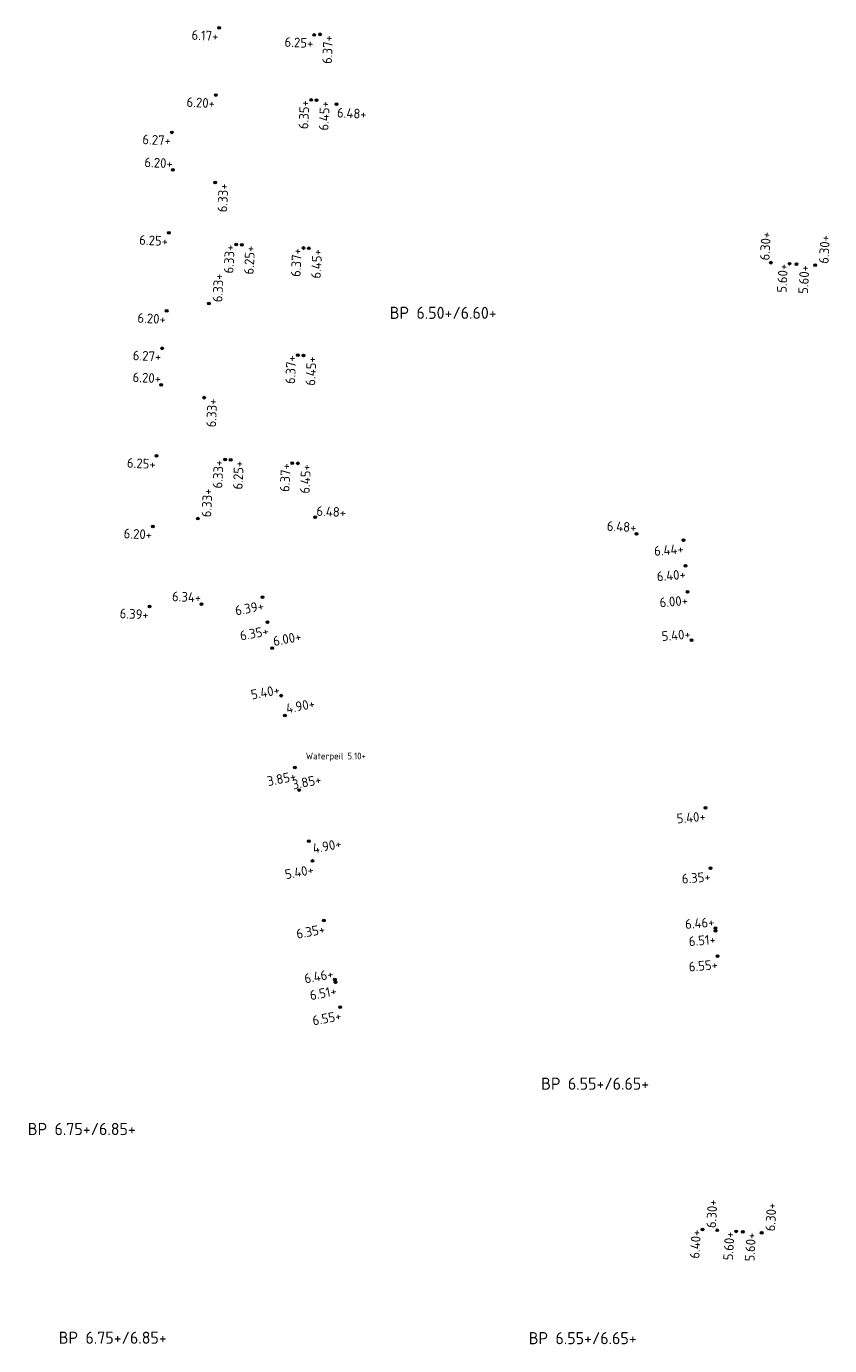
# Model space of a CAD drawing. Extents: x 168267 to 168723, y 448732 to 449595.
# Tile 32 of 32: x 168638 to 168697, y 449467 to 449565. Entities that reach past the tile are written whole.
import ezdxf
from ezdxf.enums import TextEntityAlignment as Align

# ---------------------------------------------------------------- set-up
doc = ezdxf.new("R2010")
doc.units = 0
doc.header["$MEASUREMENT"] = 0
for name, color, linetype, lineweight in [('N-PV-OG-SP_PEIL_0200_BOUWPEIL-T', 30, 'Continuous', 0), ('N-PV-OG-SP_PEIL_0500_KAVELPEIL-S', 140, 'Continuous', 0), ('N-PV-OG-SP_PEIL_0500_WEGPEIL-S', 210, 'Continuous', 0), ('N-PV-OG-SP_PEIL_BOUWPEIL-S', 30, 'Continuous', 0)]:
    doc.layers.add(name, color=color, linetype=linetype, lineweight=lineweight)
doc.styles.add('NLCS-ISO', font='NLCS-ISO.ttf')
doc.styles.add('NLCS-ISO-M200-T25', font='NLCS-ISO.ttf', dxfattribs={"height": 0.5})

# ---------------------------------------------------------------- blocks, each defined once
blk = doc.blocks.new('*U15')
h = blk.add_hatch(color=256)
h.dxf.hatch_style = 1
edge = h.paths.add_edge_path()
edge.add_arc((0, 0), 0.25, 0, 360)
blk.add_circle((0, 0), 0.25)
at = {"ltscale": 0.1, "style": 'NLCS-ISO'}
blk.add_attdef('NAP', text='', height=1.8, dxfattribs=at).set_placement((4.41, -0.25), align=Align.BOTTOM_RIGHT)
blk = doc.blocks.new('SOG-PEIL_HD-SO')
h = blk.add_hatch(color=256)
h.dxf.hatch_style = 1
edge = h.paths.add_edge_path()
edge.add_arc((0, 0), 0.25, 0, 360)
blk.add_circle((0, 0), 0.25)
at = {"ltscale": 0.1, "style": 'NLCS-ISO'}
blk.add_attdef('NAP', text='', height=1.8, dxfattribs=at).set_placement((-0.09, -0.25), align=Align.BOTTOM_RIGHT)
blk = doc.blocks.new('*U3')
h = blk.add_hatch(color=256)
h.dxf.hatch_style = 1
edge = h.paths.add_edge_path()
edge.add_arc((0, 0), 0.25, 0, 360)
blk.add_circle((0, 0), 0.25)
at = {"ltscale": 0.1, "style": 'NLCS-ISO'}
blk.add_attdef('NAP', text='', height=1.8, dxfattribs=at).set_placement((-0.09, -2.99), align=Align.BOTTOM_RIGHT)
blk = doc.blocks.new('*U11')
h = blk.add_hatch(color=256)
h.dxf.hatch_style = 1
edge = h.paths.add_edge_path()
edge.add_arc((0, 0), 0.25, 0, 360)
blk.add_circle((0, 0), 0.25)
at = {"ltscale": 0.1, "style": 'NLCS-ISO'}
blk.add_attdef('NAP', text='', height=1.8, dxfattribs=at).set_placement((-0.09, -0.25), align=Align.BOTTOM_RIGHT)
blk = doc.blocks.new('SOG-PEIL_BOUWPEIL-SO')
at = {"layer": 'Defpoints'}
blk.add_point((0, 0), dxfattribs=at)
at = {"layer": 'N-PV-OG-SP_PEIL_0200_BOUWPEIL-T', "style": 'NLCS-ISO'}
for tag in ['BOUWPEIL-DEF', 'BOUWPEIL-SP']:
    blk.add_attdef(tag, text='', height=0.9, dxfattribs=at).set_placement((0, 0), align=Align.MIDDLE)
blk = doc.blocks.new('*U7')
h = blk.add_hatch(color=256)
h.dxf.hatch_style = 1
edge = h.paths.add_edge_path()
edge.add_arc((0, 0), 0.25, 0, 360)
blk.add_circle((0, 0), 0.25)
at = {"ltscale": 0.1, "style": 'NLCS-ISO'}
blk.add_attdef('NAP', text='', height=1.8, dxfattribs=at).set_placement((-0.09, -2.99), align=Align.BOTTOM_RIGHT)
blk = doc.blocks.new('*U53')
h = blk.add_hatch(color=256)
h.dxf.hatch_style = 1
edge = h.paths.add_edge_path()
edge.add_arc((0, 0), 0.25, 0, 360)
blk.add_circle((0, 0), 0.25)
at = {"ltscale": 0.1, "style": 'NLCS-ISO'}
blk.add_attdef('NAP', text='', height=1.8, dxfattribs=at).set_placement((4.41, -2.99), align=Align.BOTTOM_RIGHT)
blk = doc.blocks.new('*U72')
h = blk.add_hatch(color=256)
h.dxf.hatch_style = 1
edge = h.paths.add_edge_path()
edge.add_arc((0, 0), 0.25, 0, 360)
blk.add_circle((0, 0), 0.25)
at = {"ltscale": 0.1, "style": 'NLCS-ISO'}
blk.add_attdef('NAP', text='', height=1.8, dxfattribs=at).set_placement((4.41, -0.25), align=Align.BOTTOM_RIGHT)
blk = doc.blocks.new('*U14')
h = blk.add_hatch(color=256)
h.dxf.hatch_style = 1
edge = h.paths.add_edge_path()
edge.add_arc((0, 0), 0.25, 0, 360)
blk.add_circle((0, 0), 0.25)
at = {"ltscale": 0.1, "style": 'NLCS-ISO'}
blk.add_attdef('NAP', text='', height=1.8, dxfattribs=at).set_placement((-0.09, -0.25), align=Align.BOTTOM_RIGHT)
blk = doc.blocks.new('*U5')
h = blk.add_hatch(color=256)
h.dxf.hatch_style = 1
edge = h.paths.add_edge_path()
edge.add_arc((0, 0), 0.25, 0, 360)
blk.add_circle((0, 0), 0.25)
at = {"ltscale": 0.1, "style": 'NLCS-ISO'}
blk.add_attdef('NAP', text='', height=1.8, dxfattribs=at).set_placement((4.41, -2.99), align=Align.BOTTOM_RIGHT)
blk = doc.blocks.new('*U25')
h = blk.add_hatch(color=256)
h.dxf.hatch_style = 1
edge = h.paths.add_edge_path()
edge.add_arc((0, 0), 0.25, 0, 360)
blk.add_circle((0, 0), 0.25)
at = {"ltscale": 0.1, "style": 'NLCS-ISO'}
blk.add_attdef('NAP', text='', height=1.8, dxfattribs=at).set_placement((-0.09, -0.25), align=Align.BOTTOM_RIGHT)
blk = doc.blocks.new('*U51')
h = blk.add_hatch(color=256)
h.dxf.hatch_style = 1
edge = h.paths.add_edge_path()
edge.add_arc((0, 0), 0.25, 0, 360)
blk.add_circle((0, 0), 0.25)
at = {"ltscale": 0.1, "style": 'NLCS-ISO'}
blk.add_attdef('NAP', text='', height=1.8, dxfattribs=at).set_placement((-0.09, -2.99), align=Align.BOTTOM_RIGHT)
blk = doc.blocks.new('*U38')
h = blk.add_hatch(color=256)
h.dxf.hatch_style = 1
edge = h.paths.add_edge_path()
edge.add_arc((0, 0), 0.25, 0, 360)
blk.add_circle((0, 0), 0.25)
at = {"ltscale": 0.1, "style": 'NLCS-ISO'}
blk.add_attdef('NAP', text='', height=1.8, dxfattribs=at).set_placement((4.41, -2.99), align=Align.BOTTOM_RIGHT)
blk = doc.blocks.new('*U8')
h = blk.add_hatch(color=256)
h.dxf.hatch_style = 1
edge = h.paths.add_edge_path()
edge.add_arc((0, 0), 0.25, 0, 360)
blk.add_circle((0, 0), 0.25)
at = {"ltscale": 0.1, "style": 'NLCS-ISO'}
blk.add_attdef('NAP', text='', height=1.8, dxfattribs=at).set_placement((4.41, -0.25), align=Align.BOTTOM_RIGHT)

msp = doc.modelspace()

# ---------------------------------------------------------------- block references
at = {"layer": 'N-PV-OG-SP_PEIL_0500_KAVELPEIL-S'}
ref = msp.add_blockref('*U5', (168660.864, 449559.044), dxfattribs=dict(at, xscale=0.4, yscale=0.4, zscale=0.4, rotation=357.04))
ref.add_attrib('NAP', '6.48+', dxfattribs={"layer": '0', "ltscale": 0.1, "height": 0.72, "rotation": 357.04, "style": 'NLCS-ISO'}).set_placement((168663.068, 449557.734), align=Align.BOTTOM_RIGHT)
ref = msp.add_blockref('*U15', (168659.276, 449528.35), dxfattribs=dict(at, xscale=0.4, yscale=0.4, zscale=0.4, rotation=357.04))
ref.add_attrib('NAP', '6.48+', dxfattribs={"layer": '0', "ltscale": 0.1, "height": 0.72, "rotation": 357.04, "style": 'NLCS-ISO'}).set_placement((168661.537, 449528.132), align=Align.BOTTOM_RIGHT)
for name, p, xscale, yscale, zscale, rotation, values in [('*U25', (168683.144, 449527.115), 0.4, 0.4, 0.4, 357.04, {'NAP': '6.48+'}), ('*U3', (168689.162, 449495.746), 0.4000000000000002, 0.4000000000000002, 0.4000000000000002, 4.705564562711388, {'NAP': '6.55+'}), ('*U3', (168661.123, 449491.954), 0.4000000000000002, 0.4000000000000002, 0.4000000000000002, 10.69651242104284, {'NAP': '6.55+'}), ('*U14', (168688.044, 449475.428), 0.4000000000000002, 0.4000000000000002, 0.4000000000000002, 86.78725002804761, {'NAP': '6.40+'})]:
    msp.add_blockref(name, p, dxfattribs=dict(at, xscale=xscale, yscale=yscale, zscale=zscale, rotation=rotation)).add_auto_attribs(values)
at = {"layer": 'N-PV-OG-SP_PEIL_0500_WEGPEIL-S'}
for name, p, xscale, yscale, zscale, rotation, values in [('*U3', (168652.151, 449564.717), 0.4000000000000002, 0.4000000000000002, 0.4000000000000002, 357.2332202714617, {'NAP': '6.17+'}), ('*U3', (168659.203, 449564.189), 0.4000000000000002, 0.4000000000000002, 0.4000000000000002, 357.2332202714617, {'NAP': '6.25+'}), ('*U7', (168659.631, 449564.236), 0.4000000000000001, 0.4000000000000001, 0.4000000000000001, 87.23322027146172, {'NAP': '6.37+'}), ('*U3', (168651.893, 449559.724), 0.4000000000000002, 0.4000000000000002, 0.4000000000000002, 357.2332202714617, {'NAP': '6.20+'}), ('*U14', (168658.969, 449559.357), 0.4000000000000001, 0.4000000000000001, 0.4000000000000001, 87.23322027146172, {'NAP': '6.35+'}), ('*U7', (168659.377, 449559.336), 0.4000000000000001, 0.4000000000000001, 0.4000000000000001, 87.23322027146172, {'NAP': '6.45+'}), ('*U3', (168648.623, 449556.951), 0.4000000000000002, 0.4000000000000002, 0.4000000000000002, 357.2332202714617, {'NAP': '6.27+'}), ('*U14', (168648.708, 449554.16), 0.4000000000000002, 0.4000000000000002, 0.4000000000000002, 357.2332202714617, {'NAP': '6.20+'}), ('*U51', (168651.851, 449553.217), 0.4000000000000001, 0.4000000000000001, 0.4000000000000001, 87.23322027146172, {'NAP': '6.33+'}), ('*U3', (168648.407, 449549.482), 0.4000000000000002, 0.4000000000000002, 0.4000000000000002, 357.2332202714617, {'NAP': '6.25+'}), ('*U14', (168653.415, 449548.615), 0.4000000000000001, 0.4000000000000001, 0.4000000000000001, 87.23322027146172, {'NAP': '6.33+'}), ('*U7', (168653.824, 449548.594), 0.4000000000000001, 0.4000000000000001, 0.4000000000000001, 87.23322027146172, {'NAP': '6.25+'}), ('*U14', (168658.4, 449548.358), 0.4000000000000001, 0.4000000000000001, 0.4000000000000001, 87.23322027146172, {'NAP': '6.37+'}), ('*U7', (168658.808, 449548.336), 0.4000000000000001, 0.4000000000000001, 0.4000000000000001, 87.23322027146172, {'NAP': '6.45+'}), ('*U14', (168694.51, 449547.191), 0.4000000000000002, 0.4000000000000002, 0.4000000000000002, 86.78725002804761, {'NAP': '5.60+'}), ('*U3', (168695.01, 449547.163), 0.4000000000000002, 0.4000000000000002, 0.4000000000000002, 86.78725002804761, {'NAP': '5.60+'}), ('*U3', (168648.244, 449543.689), 0.4000000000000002, 0.4000000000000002, 0.4000000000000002, 357.2332202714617, {'NAP': '6.20+'}), ('*U3', (168647.91, 449540.904), 0.4000000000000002, 0.4000000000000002, 0.4000000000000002, 357.2332202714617, {'NAP': '6.27+'}), ('*U14', (168657.988, 449540.4), 0.4000000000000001, 0.4000000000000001, 0.4000000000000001, 87.23322027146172, {'NAP': '6.37+'}), ('*U7', (168658.397, 449540.379), 0.4000000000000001, 0.4000000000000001, 0.4000000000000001, 87.23322027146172, {'NAP': '6.45+'}), ('*U14', (168647.836, 449538.185), 0.4000000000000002, 0.4000000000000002, 0.4000000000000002, 357.2332202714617, {'NAP': '6.20+'}), ('*U51', (168651.024, 449537.238), 0.4000000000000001, 0.4000000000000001, 0.4000000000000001, 87.23322027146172, {'NAP': '6.33+'}), ('*U3', (168647.496, 449532.915), 0.4000000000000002, 0.4000000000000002, 0.4000000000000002, 357.2332202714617, {'NAP': '6.25+'}), ('*U14', (168652.589, 449532.637), 0.4000000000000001, 0.4000000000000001, 0.4000000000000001, 87.23322027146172, {'NAP': '6.33+'}), ('*U7', (168652.997, 449532.616), 0.4000000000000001, 0.4000000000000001, 0.4000000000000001, 87.23322027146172, {'NAP': '6.25+'}), ('*U14', (168657.573, 449532.379), 0.4000000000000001, 0.4000000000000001, 0.4000000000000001, 87.23322027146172, {'NAP': '6.37+'}), ('*U7', (168657.982, 449532.358), 0.4000000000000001, 0.4000000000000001, 0.4000000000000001, 87.23322027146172, {'NAP': '6.45+'}), ('*U3', (168647.225, 449527.672), 0.4000000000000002, 0.4000000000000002, 0.4000000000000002, 357.2332202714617, {'NAP': '6.20+'}), ('*U3', (168686.619, 449526.641), 0.4000000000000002, 0.4000000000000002, 0.4000000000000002, 4.705562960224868, {'NAP': '6.44+'}), ('*U3', (168686.775, 449524.748), 0.4000000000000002, 0.4000000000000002, 0.4000000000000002, 4.705562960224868, {'NAP': '6.40+'}), ('*U14', (168650.821, 449521.899), 0.4000000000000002, 0.4000000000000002, 0.4000000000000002, 357.2332202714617, {'NAP': '6.34+'}), ('*U3', (168655.369, 449522.415), 0.4000000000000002, 0.4000000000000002, 0.4000000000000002, 10.69651242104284, {'NAP': '6.39+'}), ('*U3', (168686.935, 449522.804), 0.4000000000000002, 0.4000000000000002, 0.4000000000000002, 4.705562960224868, {'NAP': '6.00+'}), ('*U7', (168646.978, 449521.727), 0.4000000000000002, 0.4000000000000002, 0.4000000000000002, 357.2332202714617, {'NAP': '6.39+'}), ('*U3', (168655.722, 449520.549), 0.4000000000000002, 0.4000000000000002, 0.4000000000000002, 10.69651242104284, {'NAP': '6.35+'}), ('SOG-PEIL_HD-SO', (168687.23, 449519.216), 0.4000000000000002, 0.4000000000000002, 0.4000000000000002, 4.705562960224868, {'NAP': '5.40+'}), ('SOG-PEIL_HD-SO', (168656.752, 449515.095), 0.4000000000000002, 0.4000000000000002, 0.4000000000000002, 10.69651242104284, {'NAP': '5.40+'}), ('*U7', (168657.761, 449509.755), 0.3999999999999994, 0.3999999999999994, 0.3999999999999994, 11.16827801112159, {'NAP': '3.85+'}), ('*U15', (168658.076, 449508.084), 0.3999999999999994, 0.3999999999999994, 0.3999999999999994, 11.16827801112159, {'NAP': '3.85+'}), ('*U3', (168688.256, 449506.758), 0.4000000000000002, 0.4000000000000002, 0.4000000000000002, 4.705564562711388, {'NAP': '5.40+'}), ('*U3', (168659.072, 449502.812), 0.4000000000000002, 0.4000000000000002, 0.4000000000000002, 10.69651242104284, {'NAP': '5.40+'}), ('*U3', (168688.625, 449502.274), 0.4000000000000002, 0.4000000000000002, 0.4000000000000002, 4.705564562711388, {'NAP': '6.35+'}), ('*U3', (168659.907, 449498.39), 0.4000000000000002, 0.4000000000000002, 0.4000000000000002, 10.69651242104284, {'NAP': '6.35+'}), ('*U11', (168688.992, 449497.819), 0.4000000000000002, 0.4000000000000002, 0.4000000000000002, 4.705564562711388, {'NAP': '6.46+'}), ('*U3', (168689.008, 449497.619), 0.4000000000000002, 0.4000000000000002, 0.4000000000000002, 4.705564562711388, {'NAP': '6.51+'}), ('*U11', (168660.737, 449493.998), 0.4000000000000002, 0.4000000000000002, 0.4000000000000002, 10.69651242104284, {'NAP': '6.46+'}), ('*U3', (168660.774, 449493.801), 0.4000000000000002, 0.4000000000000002, 0.4000000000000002, 10.69651242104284, {'NAP': '6.51+'}), ('*U14', (168690.536, 449475.29), 0.4000000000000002, 0.4000000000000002, 0.4000000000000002, 86.78725002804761, {'NAP': '5.60+'}), ('*U3', (168691.035, 449475.263), 0.4000000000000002, 0.4000000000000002, 0.4000000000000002, 86.78725002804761, {'NAP': '5.60+'})]:
    msp.add_blockref(name, p, dxfattribs=dict(at, xscale=xscale, yscale=yscale, zscale=zscale, rotation=rotation)).add_auto_attribs(values)
ref = msp.add_blockref('*U8', (168693.113, 449547.268), dxfattribs=dict(at, xscale=0.4000000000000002, yscale=0.4000000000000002, zscale=0.4000000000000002, rotation=86.78725002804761))
ref.add_attrib('NAP', '6.30+', dxfattribs={"layer": '0', "ltscale": 0.1, "height": 0.72, "rotation": 86.78725, "style": 'NLCS-ISO'}).set_placement((168693.341, 449549.528), align=Align.BOTTOM_RIGHT)
ref = msp.add_blockref('*U5', (168696.408, 449547.086), dxfattribs=dict(at, xscale=0.4000000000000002, yscale=0.4000000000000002, zscale=0.4000000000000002, rotation=86.78725002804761))
ref.add_attrib('NAP', '6.30+', dxfattribs={"layer": '0', "ltscale": 0.1, "height": 0.72, "rotation": 86.78725, "style": 'NLCS-ISO'}).set_placement((168697.727, 449549.284), align=Align.BOTTOM_RIGHT)
ref = msp.add_blockref('*U38', (168651.386, 449544.229), dxfattribs=dict(at, xscale=0.4000000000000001, yscale=0.4000000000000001, zscale=0.4000000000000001, rotation=87.23322027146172))
ref.add_attrib('NAP', '6.33+', dxfattribs={"layer": '0', "ltscale": 0.1, "height": 0.72, "rotation": 87.23322, "style": 'NLCS-ISO'}).set_placement((168652.689, 449546.438), align=Align.BOTTOM_RIGHT)
ref = msp.add_blockref('*U38', (168650.559, 449528.25), dxfattribs=dict(at, xscale=0.4000000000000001, yscale=0.4000000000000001, zscale=0.4000000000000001, rotation=87.23322027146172))
ref.add_attrib('NAP', '6.33+', dxfattribs={"layer": '0', "ltscale": 0.1, "height": 0.72, "rotation": 87.23322, "style": 'NLCS-ISO'}).set_placement((168651.862, 449530.459), align=Align.BOTTOM_RIGHT)
ref = msp.add_blockref('*U15', (168656.084, 449518.632), dxfattribs=dict(at, xscale=0.4000000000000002, yscale=0.4000000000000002, zscale=0.4000000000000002, rotation=10.69651242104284))
ref.add_attrib('NAP', '6.00+', dxfattribs={"layer": '0', "ltscale": 0.1, "height": 0.72, "rotation": 10.69651, "style": 'NLCS-ISO'}).set_placement((168658.332, 449518.954), align=Align.BOTTOM_RIGHT)
ref = msp.add_blockref('*U72', (168657.03, 449513.621), dxfattribs=dict(at, xscale=0.3999999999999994, yscale=0.3999999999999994, zscale=0.3999999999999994, rotation=11.16827801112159))
ref.add_attrib('NAP', '4.90+', dxfattribs={"layer": '0', "ltscale": 0.1, "height": 0.72, "rotation": 11.16828, "style": 'NLCS-ISO'}).set_placement((168659.347, 449513.975), align=Align.BOTTOM_RIGHT)
ref = msp.add_blockref('*U53', (168658.794, 449504.286), dxfattribs=dict(at, xscale=0.3999999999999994, yscale=0.3999999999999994, zscale=0.3999999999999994, rotation=11.16827801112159))
ref.add_attrib('NAP', '4.90+', dxfattribs={"layer": '0', "ltscale": 0.1, "height": 0.72, "rotation": 11.16828, "style": 'NLCS-ISO'}).set_placement((168661.322, 449503.568), align=Align.BOTTOM_RIGHT)
ref = msp.add_blockref('*U8', (168689.138, 449475.367), dxfattribs=dict(at, xscale=0.4000000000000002, yscale=0.4000000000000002, zscale=0.4000000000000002, rotation=86.78725002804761))
ref.add_attrib('NAP', '6.30+', dxfattribs={"layer": '0', "ltscale": 0.1, "height": 0.72, "rotation": 86.78725, "style": 'NLCS-ISO'}).set_placement((168689.367, 449477.627), align=Align.BOTTOM_RIGHT)
ref = msp.add_blockref('*U5', (168692.433, 449475.185), dxfattribs=dict(at, xscale=0.4000000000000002, yscale=0.4000000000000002, zscale=0.4000000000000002, rotation=86.78725002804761))
ref.add_attrib('NAP', '6.30+', dxfattribs={"layer": '0', "ltscale": 0.1, "height": 0.72, "rotation": 86.78725, "style": 'NLCS-ISO'}).set_placement((168693.753, 449477.384), align=Align.BOTTOM_RIGHT)
at = {"layer": 'N-PV-OG-SP_PEIL_BOUWPEIL-S'}
ref = msp.add_blockref('SOG-PEIL_BOUWPEIL-SO', (168668.779, 449543.542), dxfattribs=at)
ref.add_attrib('BOUWPEIL-SP', 'BP 6.50+/6.60+', dxfattribs={"layer": 'N-PV-OG-SP_PEIL_0200_BOUWPEIL-T', "height": 0.9, "style": 'NLCS-ISO'}).set_placement((168668.779, 449543.542), align=Align.MIDDLE)
ref = msp.add_blockref('SOG-PEIL_BOUWPEIL-SO', (168680.063, 449486.261), dxfattribs=at)
ref.add_attrib('BOUWPEIL-SP', 'BP 6.55+/6.65+', dxfattribs={"layer": 'N-PV-OG-SP_PEIL_0200_BOUWPEIL-T', "height": 0.9, "style": 'NLCS-ISO'}).set_placement((168680.063, 449486.261), align=Align.MIDDLE)
ref = msp.add_blockref('SOG-PEIL_BOUWPEIL-SO', (168641.939, 449482.895), dxfattribs=at)
ref.add_attrib('BOUWPEIL-SP', 'BP 6.75+/6.85+', dxfattribs={"layer": 'N-PV-OG-SP_PEIL_0200_BOUWPEIL-T', "height": 0.9, "style": 'NLCS-ISO'}).set_placement((168641.939, 449482.895), align=Align.MIDDLE)
ref = msp.add_blockref('SOG-PEIL_BOUWPEIL-SO', (168644.236, 449467.389), dxfattribs=at)
ref.add_attrib('BOUWPEIL-SP', 'BP 6.75+/6.85+', dxfattribs={"layer": 'N-PV-OG-SP_PEIL_0200_BOUWPEIL-T', "height": 0.9, "style": 'NLCS-ISO'}).set_placement((168644.236, 449467.389), align=Align.MIDDLE)
ref = msp.add_blockref('SOG-PEIL_BOUWPEIL-SO', (168679.142, 449467.353), dxfattribs=at)
ref.add_attrib('BOUWPEIL-SP', 'BP 6.55+/6.65+', dxfattribs={"layer": 'N-PV-OG-SP_PEIL_0200_BOUWPEIL-T', "height": 0.9, "style": 'NLCS-ISO'}).set_placement((168679.142, 449467.353), align=Align.MIDDLE)

# ---------------------------------------------------------------- texts
at = {"layer": 'N-PV-OG-SP_PEIL_0500_WEGPEIL-S', "insert": (168658.584, 449510.859), "char_height": 0.5, "attachment_point": 1, "style": 'NLCS-ISO-M200-T25'}
msp.add_mtext_dynamic_manual_height_columns('Waterpeil 5.10+', width=8.7456, gutter_width=2.5, heights=[0], dxfattribs=at)

doc.saveas('drawing.dxf')
